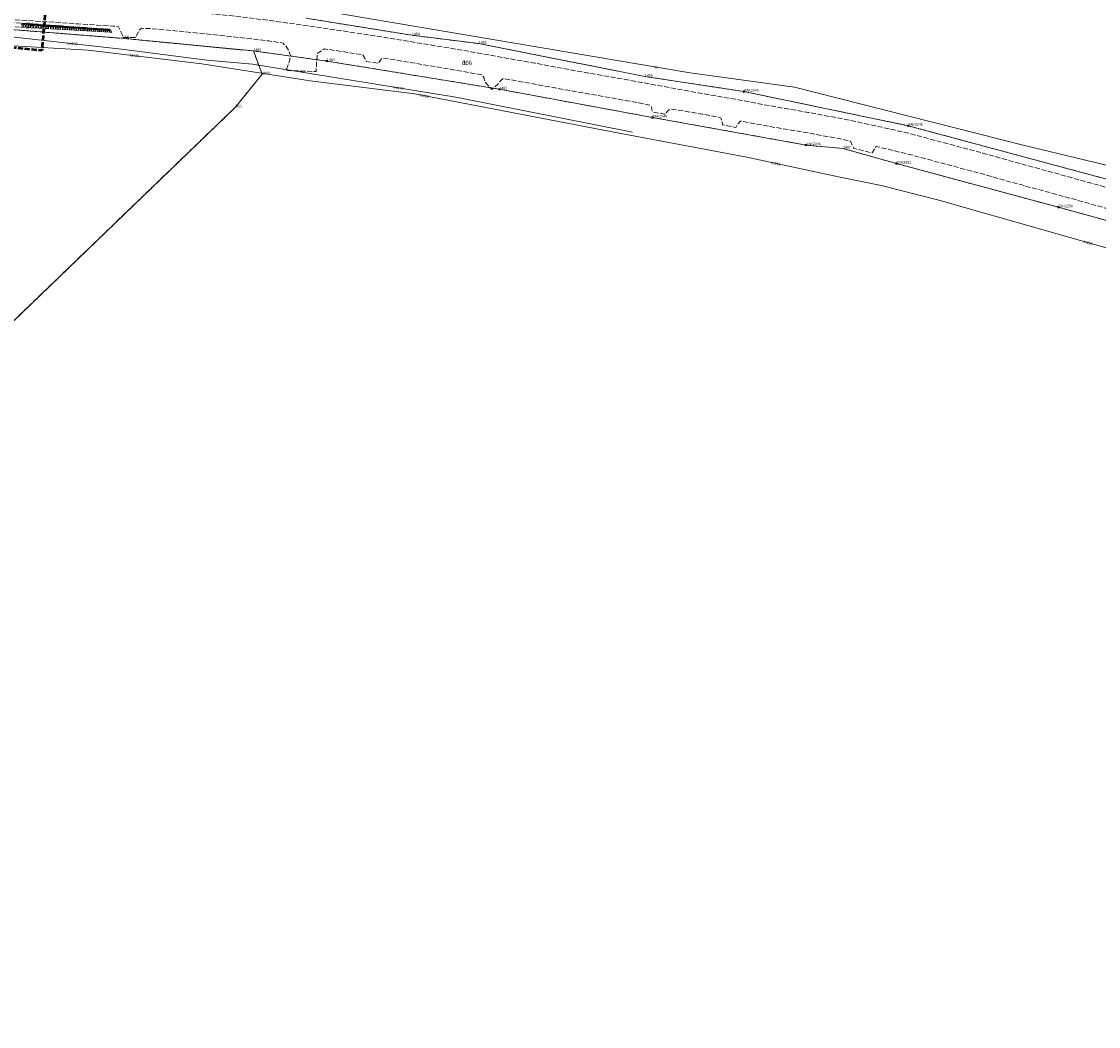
# Model space of a CAD drawing. Header units: metres. Extents: x 6551181 to 6555585, y 5935140 to 5937297.
# Tile 88 of 97: x 6551810 to 6552128, y 5935639 to 5935936. Entities that reach past the tile are written whole.
import ezdxf
from ezdxf.enums import TextEntityAlignment as Align

# ---------------------------------------------------------------- set-up
doc = ezdxf.new("R2010")
doc.units = ezdxf.units.M
for name, pattern in [('1.5_0.5', [2, 1.5, -0.5]), ('218-500', [1, 0.5, -0.5]), ('219-500', [0]), ('mz1.25_0.5', [1.75, 1.25, -0.5])]:
    doc.linetypes.add(name, pattern=pattern)
for name, color, linetype in [('000 Inne (niezydentyfikowane)', 7, 'Continuous'), ('202-Punkt graniczny stabilizowany trwale', 7, 'Continuous'), ('202-Punkt graniczny stabilizowany trwale-Atr103', 7, 'Continuous'), ('202-Punkt graniczny stabilizowany trwale-Atr104', 7, 'Continuous'), ('203-Punkt załamania granicy działki nie stabilizowany', 7, 'Continuous'), ('203-Punkt załamania granicy działki nie stabilizowany-Atr104', 7, 'Continuous'), ('210-Oznaczenie użytku', 7, 'Continuous'), ('211-Nr działki', 7, 'Continuous'), ('217-Granica konturu klasyfikcyjnego', 7, 'Continuous'), ('218-Granica użytku', 7, 'Continuous'), ('219-Linia granicy', 7, 'Continuous'), ('jezdnia (powierzchnia)', 7, 'Continuous'), ('Obszar opracowania', 7, 'Continuous'), ('przewód kanalizacyjny (linia)', 7, 'Continuous'), ('przewód kanalizacyjny (linia)-Atr1', 7, 'Continuous'), ('przewód telekomunikacyjny (linia)', 7, 'Continuous'), ('przewód telekomunikacyjny (linia)-Atr1', 7, 'Continuous'), ('przewód wodociągowy (linia)', 7, 'Continuous'), ('przewód wodociągowy (linia)-Atr1', 7, 'Continuous'), ('punkt wysokościowy naturalny', 7, 'Continuous'), ('punkt wysokościowy naturalny-Atr2', 7, 'Continuous'), ('skarpa nieumocniona (powierzchnia)', 7, 'Continuous')]:
    doc.layers.add(name, color=color, linetype=linetype)
doc.styles.get("Standard").update_dxf_attribs({"font": 'arial.ttf'})

# ---------------------------------------------------------------- blocks, each defined once
blk = doc.blocks.new('203')
at = {"linetype": 'Continuous', "lineweight": 0}
h = blk.add_hatch(color=0, dxfattribs=at)
edge = h.paths.add_edge_path()
edge.add_arc((0, 0), 0.045, 0, 360)
blk = doc.blocks.new('202')
at = {"color": 0, "linetype": 'Continuous', "lineweight": -2}
blk.add_circle((0, 0), 2.5, dxfattribs=at)
blk = doc.blocks.new('PW01')
at = {"linetype": 'Continuous', "lineweight": 13}
h = blk.add_hatch(color=0, dxfattribs=at)
edge = h.paths.add_edge_path()
edge.add_arc((0, 0), 0.045, 0, 360)

msp = doc.modelspace()

# ---------------------------------------------------------------- linework, layer by layer
at = {"layer": '000 Inne (niezydentyfikowane)', "color": 7, "linetype": 'Continuous', "lineweight": 25, "flags": 128}
for points in [[(6551810.47, 5935935.18), (6551810.43, 5935934.59)], [(6551810.86, 5935935.16), (6551810.79, 5935933.98)], [(6551811.26, 5935935.13), (6551811.22, 5935934.55)], [(6551811.64, 5935935.11), (6551811.56, 5935933.96)], [(6551812.03, 5935935.08), (6551811.99, 5935934.51)], [(6551812.41, 5935935.06), (6551812.33, 5935933.91)], [(6551812.79, 5935935.03), (6551812.75, 5935934.46)], [(6551813.17, 5935935), (6551813.09, 5935933.87)], [(6551813.55, 5935934.98), (6551813.51, 5935934.41)], [(6551813.93, 5935934.95), (6551813.85, 5935933.82)], [(6551814.3, 5935934.92), (6551814.26, 5935934.36)], [(6551814.68, 5935934.9), (6551814.6, 5935933.78)], [(6551815.05, 5935934.87), (6551815.01, 5935934.31)], [(6551815.42, 5935934.84), (6551815.34, 5935933.74)], [(6551815.79, 5935934.82), (6551815.75, 5935934.27)], [(6551816.16, 5935934.79), (6551816.08, 5935933.69)], [(6551816.52, 5935934.77), (6551816.49, 5935934.22)], [(6551816.89, 5935934.74), (6551816.81, 5935933.65)], [(6551817.25, 5935934.71), (6551817.22, 5935934.17)], [(6551817.62, 5935934.69), (6551817.54, 5935933.61)], [(6551817.98, 5935934.66), (6551817.94, 5935934.12)], [(6551818.34, 5935934.64), (6551818.26, 5935933.56)], [(6551818.7, 5935934.61), (6551818.66, 5935934.08)], [(6551819.05, 5935934.59), (6551818.98, 5935933.52)], [(6551819.41, 5935934.56), (6551819.37, 5935934.03)], [(6551819.76, 5935934.54), (6551819.69, 5935933.48)], [(6551820.12, 5935934.51), (6551820.08, 5935933.99)], [(6551820.47, 5935934.49), (6551820.39, 5935933.44)], [(6551820.82, 5935934.46), (6551820.78, 5935933.94)], [(6551821.17, 5935934.44), (6551821.09, 5935933.4)], [(6551821.51, 5935934.41), (6551821.48, 5935933.9)], [(6551821.86, 5935934.39), (6551821.79, 5935933.36)], [(6551822.21, 5935934.37), (6551822.17, 5935933.85)], [(6551822.55, 5935934.34), (6551822.48, 5935933.32)], [(6551822.89, 5935934.32), (6551822.86, 5935933.81)], [(6551823.23, 5935934.29), (6551823.16, 5935933.28)], [(6551823.57, 5935934.27), (6551823.54, 5935933.76)], [(6551823.91, 5935934.24), (6551823.84, 5935933.24)], [(6551824.25, 5935934.22), (6551824.21, 5935933.72)], [(6551824.58, 5935934.2), (6551824.51, 5935933.2)], [(6551824.92, 5935934.17), (6551824.88, 5935933.67)], [(6551825.25, 5935934.15), (6551825.18, 5935933.16)], [(6551825.58, 5935934.13), (6551825.55, 5935933.63)], [(6551825.91, 5935934.1), (6551825.84, 5935933.12)], [(6551826.24, 5935934.08), (6551826.21, 5935933.59)], [(6551826.57, 5935934.06), (6551826.5, 5935933.08)], [(6551826.9, 5935934.03), (6551826.86, 5935933.55)], [(6551827.22, 5935934.01), (6551827.15, 5935933.04)], [(6551827.55, 5935933.99), (6551827.51, 5935933.5)], [(6551827.87, 5935933.97), (6551827.8, 5935933)], [(6551828.19, 5935933.94), (6551828.16, 5935933.46)], [(6551828.51, 5935933.92), (6551828.45, 5935932.96)], [(6551828.83, 5935933.9), (6551828.8, 5935933.42)], [(6551829.15, 5935933.88), (6551829.08, 5935932.93)], [(6551829.47, 5935933.85), (6551829.43, 5935933.38)], [(6551829.78, 5935933.83), (6551829.72, 5935932.89)], [(6551830.1, 5935933.81), (6551830.06, 5935933.34)], [(6551830.41, 5935933.79), (6551830.34, 5935932.85)], [(6551830.72, 5935933.76), (6551830.69, 5935933.3)], [(6551831.03, 5935933.74), (6551830.97, 5935932.81)], [(6551831.34, 5935933.72), (6551831.31, 5935933.26)], [(6551831.65, 5935933.7), (6551831.59, 5935932.78)], [(6551831.96, 5935933.68), (6551831.93, 5935933.22)], [(6551832.26, 5935933.66), (6551832.2, 5935932.74)], [(6551832.57, 5935933.63), (6551832.54, 5935933.18)], [(6551832.87, 5935933.61), (6551832.81, 5935932.71)], [(6551833.18, 5935933.59), (6551833.14, 5935933.14)], [(6551833.48, 5935933.57), (6551833.41, 5935932.67)], [(6551833.78, 5935933.55), (6551833.75, 5935933.1)], [(6551834.08, 5935933.53), (6551834.01, 5935932.64)], [(6551834.37, 5935933.51), (6551834.34, 5935933.06)], [(6551834.67, 5935933.49), (6551834.61, 5935932.6)], [(6551834.97, 5935933.47), (6551834.94, 5935933.02)], [(6551835.26, 5935933.44), (6551835.2, 5935932.57)], [(6551835.55, 5935933.42), (6551835.52, 5935932.99)], [(6551835.85, 5935933.4), (6551835.79, 5935932.53)], [(6551836.14, 5935933.38), (6551836.11, 5935932.95)], [(6551836.43, 5935933.36), (6551836.37, 5935932.5)]]:
    msp.add_lwpolyline(points, dxfattribs=at)
at = {"layer": '217-Granica konturu klasyfikcyjnego', "color": 3, "linetype": '1.5_0.5', "lineweight": 18, "flags": 128}
for points in [[(6551839.95, 5935930.71), (6551792.01, 5935934.51)], [(6551878.79, 5935926.97), (6551839.95, 5935930.71)], [(6551881.34, 5935920.09), (6551878.79, 5935926.97)], [(6551873.38, 5935910.35), (6551881.34, 5935920.09)], [(6551592.16, 5935639.41), (6551873.38, 5935910.35)]]:
    msp.add_lwpolyline(points, dxfattribs=at)
at = {"layer": '218-Granica użytku', "color": 3, "linetype": '218-500', "lineweight": 18, "flags": 128}
for points in [[(6551925.49, 5935931.61), (6551894.35, 5935936.61)], [(6551792.01, 5935934.51), (6551839.95, 5935930.71)], [(6551839.95, 5935930.71), (6551878.79, 5935926.97)], [(6551945.25, 5935929.13), (6551925.49, 5935931.61)], [(6551994.22, 5935919.45), (6551945.25, 5935929.13)], [(6551878.79, 5935926.97), (6551900.44, 5935924.01)], [(6551881.34, 5935920.09), (6551878.79, 5935926.97)], [(6551900.44, 5935924.01), (6551925.29, 5935919.95)], [(6551873.38, 5935910.35), (6551881.34, 5935920.09)], [(6551925.29, 5935919.95), (6551951.34, 5935915.68)], [(6552023.42, 5935915.01), (6551994.22, 5935919.45)], [(6551951.34, 5935915.68), (6551959.9, 5935914.1)], [(6551959.9, 5935914.1), (6551996.42, 5935907.38)], [(6552071.81, 5935904.95), (6552023.42, 5935915.01)], [(6551592.16, 5935639.41), (6551873.38, 5935910.35)], [(6551996.42, 5935907.38), (6552023.41, 5935902.53)], [(6552207.19, 5935868.51), (6552071.81, 5935904.95)], [(6552023.41, 5935902.53), (6552041.73, 5935899.24)], [(6552041.73, 5935899.24), (6552052.64, 5935898.21)], [(6552052.64, 5935898.21), (6552068.4, 5935893.78)], [(6552068.4, 5935893.78), (6552116.14, 5935880.9)], [(6552116.14, 5935880.9), (6552269.02, 5935838.68)]]:
    msp.add_lwpolyline(points, dxfattribs=at)
at = {"layer": '219-Linia granicy', "color": 7, "linetype": '219-500', "lineweight": 18, "flags": 128}
for points in [[(6551894.35, 5935936.61), (6551925.49, 5935931.61)], [(6551839.95, 5935930.71), (6551792.01, 5935934.51)], [(6551878.79, 5935926.97), (6551839.95, 5935930.71)], [(6551925.49, 5935931.61), (6551945.25, 5935929.13)], [(6551945.25, 5935929.13), (6551994.22, 5935919.45)], [(6551878.79, 5935926.97), (6551881.34, 5935920.09)], [(6551900.44, 5935924.01), (6551878.79, 5935926.97)], [(6551951.34, 5935915.68), (6551900.44, 5935924.01)], [(6551881.34, 5935920.09), (6551873.38, 5935910.35)], [(6551994.22, 5935919.45), (6552023.42, 5935915.01)], [(6551996.42, 5935907.38), (6551951.34, 5935915.68)], [(6552071.81, 5935904.95), (6552023.42, 5935915.01)], [(6551873.38, 5935910.35), (6551592.16, 5935639.41)], [(6552041.73, 5935899.24), (6551996.42, 5935907.38)], [(6552071.81, 5935904.95), (6552207.19, 5935868.51)], [(6552052.64, 5935898.21), (6552041.73, 5935899.24)], [(6552052.64, 5935898.21), (6552068.4, 5935893.78)], [(6552116.14, 5935880.9), (6552068.4, 5935893.78)], [(6552269.02, 5935838.68), (6552116.14, 5935880.9)]]:
    msp.add_lwpolyline(points, dxfattribs=at)
at = {"layer": 'jezdnia (powierzchnia)', "color": 7, "linetype": '1.5_0.5', "lineweight": 18, "flags": 128}
msp.add_lwpolyline([(6551328.96, 5936334.85), (6551328.85, 5936339.4), (6551328.73, 5936357.03), (6551328.59, 5936376.23), (6551328.4, 5936397.13), (6551328.02, 5936414.29), (6551322.56, 5936409.84), (6551322.26, 5936398.68), (6551322.27, 5936387.64), (6551322.38, 5936376.93), (6551322.42, 5936367), (6551322.25, 5936346.98), (6551322.6, 5936337.31), (6551322.85, 5936327.45), (6551322.83, 5936325.77), (6551322.74, 5936320.86), (6551322.68, 5936317.17), (6551322.78, 5936307.21), (6551322.67, 5936297.56), (6551322.68, 5936287.57), (6551322.74, 5936279.01), (6551322.14, 5936267.97), (6551321.65, 5936262.65), (6551321.72, 5936261), (6551321.78, 5936259.98), (6551322.11, 5936257.72), (6551322.27, 5936255.96), (6551322.39, 5936254.52), (6551322.15, 5936252.96), (6551321.69, 5936250.98), (6551320.76, 5936248.16), (6551319.46, 5936245.23), (6551318.96, 5936243.62), (6551318.38, 5936241.01), (6551316.02, 5936222.64), (6551315.83, 5936219.84), (6551316.38, 5936210.81), (6551316.01, 5936207.91), (6551315.14, 5936200.41), (6551314.97, 5936199.68), (6551313.67, 5936198.52), (6551311.34, 5936197.7), (6551307.54, 5936198.81), (6551305.83, 5936196.21), (6551312.51, 5936190.73), (6551313.39, 5936189.35), (6551312.99, 5936186.91), (6551312.92, 5936183.49), (6551313.3, 5936180.11), (6551314.08, 5936177.55), (6551314.7, 5936175.79), (6551314.44, 5936174.65), (6551312.67, 5936172.43), (6551311.85, 5936172.5), (6551311.19, 5936171.27), (6551311.05, 5936169.19), (6551311.25, 5936168.73), (6551309.45, 5936165.18), (6551312.18, 5936163.98), (6551313.59, 5936166.07), (6551317.23, 5936168.57), (6551319.56, 5936168.77), (6551324.09, 5936164.11), (6551325.69, 5936162.67), (6551325.47, 5936161.1), (6551327.95, 5936158.95), (6551329.62, 5936159.04), (6551332.98, 5936156.08), (6551340.48, 5936149.19), (6551347.83, 5936142.43), (6551354.99, 5936135.82), (6551361.1, 5936130.02), (6551368.01, 5936123.21), (6551374.45, 5936116.65), (6551380.77, 5936110.1), (6551380.75, 5936107.84), (6551380.43, 5936106.99), (6551383.32, 5936104.18), (6551384.35, 5936104.44), (6551386.16, 5936104.24), (6551387.51, 5936103), (6551394.02, 5936096.15), (6551400.74, 5936089.06), (6551407.43, 5936082.07), (6551414.96, 5936073.7), (6551417.26, 5936071.24), (6551417.54, 5936068.85), (6551417.08, 5936067.39), (6551416.53, 5936066.51), (6551418.44, 5936064.69), (6551420.06, 5936065.32), (6551421.11, 5936065.47), (6551423.09, 5936065.27), (6551427.21, 5936061.47), (6551434.23, 5936055.28), (6551441.76, 5936048.87), (6551449.56, 5936042.36), (6551457.43, 5936035.97), (6551465.65, 5936029.87), (6551474.74, 5936023.08), (6551483.63, 5936016.83), (6551492.82, 5936010.56), (6551496.69, 5936007.92), (6551496.38, 5936006.4), (6551500.73, 5936003.64), (6551502.28, 5936004.36), (6551510, 5935999.26), (6551519.09, 5935993.33), (6551527.43, 5935987.94), (6551535.54, 5935982.98), (6551543.65, 5935977.72), (6551552.14, 5935972.93), (6551561.61, 5935968.23), (6551570.6, 5935964.82), (6551581.27, 5935961.57), (6551591.01, 5935959.14), (6551597.53, 5935957.63), (6551598.04, 5935956.71), (6551598.34, 5935954.89), (6551601.02, 5935954.23), (6551603.27, 5935956.5), (6551604.19, 5935956.44), (6551614.44, 5935954.25), (6551624.03, 5935952.41), (6551633.65, 5935950.68), (6551643.66, 5935949.13), (6551649.85, 5935948.21), (6551660.16, 5935947.16), (6551670.33, 5935946.28), (6551680.51, 5935945.58), (6551690.73, 5935944.67), (6551701.45, 5935943.82), (6551706.39, 5935943.35), (6551707.39, 5935941.45), (6551711.28, 5935940.88), (6551713.28, 5935942.8), (6551715.25, 5935942.66), (6551721.35, 5935942.22), (6551752.78, 5935940.08), (6551762.58, 5935939.42), (6551772.73, 5935938.68), (6551783.19, 5935937.92), (6551793.12, 5935937.25), (6551803.61, 5935936.53), (6551816.47, 5935935.66), (6551827.08, 5935934.95), (6551837.44, 5935934.3), (6551838.95, 5935934.11), (6551840.54, 5935930.96), (6551844.05, 5935930.93), (6551845.21, 5935933.24), (6551845.88, 5935933.65), (6551848.35, 5935933.59), (6551864.54, 5935932.06), (6551872.1, 5935931.21), (6551883.27, 5935929.95), (6551887.52, 5935929.3), (6551888.3, 5935928.47), (6551889.27, 5935927), (6551889.8, 5935925.29), (6551888.46, 5935921.18), (6551893.61, 5935921.03), (6551897.26, 5935920.92), (6551897.56, 5935926.27), (6551899.74, 5935927.57), (6551904.71, 5935926.85), (6551911.07, 5935925.83), (6551911.71, 5935924.67), (6551912.04, 5935923.9), (6551915.56, 5935923.37), (6551916.14, 5935924.18), (6551916.85, 5935924.92), (6551923.67, 5935923.8), (6551933.47, 5935922.17), (6551946.23, 5935919.92), (6551946.86, 5935918.95), (6551946.97, 5935917.94), (6551949.03, 5935915.66), (6551950.87, 5935917.18), (6551951.58, 5935918.19), (6551952.42, 5935918.86), (6551960.7, 5935917.37), (6551971.47, 5935915.4), (6551981.95, 5935913.57), (6551992.49, 5935911.65), (6551995.74, 5935911.01), (6551996.16, 5935910.41), (6551996.41, 5935909.03), (6552000.08, 5935908.33), (6552001.09, 5935909.46), (6552001.34, 5935909.66), (6552001.89, 5935909.89), (6552011.06, 5935908.38), (6552016.54, 5935907.3), (6552016.98, 5935906.37), (6552017.08, 5935905.24), (6552021, 5935904.44), (6552021.75, 5935905.56), (6552022.37, 5935906.31), (6552031.19, 5935904.66), (6552041.47, 5935902.98), (6552051.85, 5935901.04), (6552054.87, 5935900.36), (6552055.79, 5935898.24), (6552061.21, 5935896.92), (6552062.37, 5935898.83), (6552071.26, 5935896.73), (6552082.21, 5935893.77), (6552092.4, 5935891.09), (6552102.69, 5935888.17), (6552113.23, 5935885.31), (6552123.85, 5935882.37), (6552135.02, 5935879.28), (6552145.58, 5935876.34), (6552156.23, 5935873.42), (6552166.76, 5935870.42), (6552177.31, 5935867.56), (6552187.87, 5935864.65), (6552198.25, 5935861.79), (6552209.38, 5935858.53), (6552220.11, 5935855.69), (6552230.86, 5935852.63), (6552241.36, 5935849.67), (6552251.73, 5935846.66), (6552262.36, 5935843.89), (6552273.37, 5935841.27), (6552283.55, 5935838.85), (6552294.39, 5935836.69), (6552304.73, 5935835.22), (6552315.64, 5935833.74), (6552325.3, 5935832.55), (6552341.64, 5935830.38), (6552342.44, 5935829.69), (6552342.92, 5935828.2), (6552347.56, 5935827.77), (6552348.74, 5935829.5), (6552357.01, 5935828.52), (6552367.7, 5935827.13), (6552378.13, 5935825.75), (6552388.65, 5935824.39), (6552399.32, 5935823.07), (6552410.02, 5935821.67), (6552421.24, 5935820.34), (6552432.45, 5935818.68), (6552443.48, 5935817.42), (6552453.95, 5935816.03), (6552464.58, 5935814.75), (6552475.04, 5935813.29), (6552485.68, 5935811.95), (6552496.02, 5935810.59), (6552506.48, 5935809.35), (6552517.51, 5935807.84), (6552527.97, 5935806.56), (6552538.97, 5935805.09), (6552549.67, 5935803.82), (6552560.33, 5935802.42), (6552563.29, 5935802), (6552563.74, 5935801.13), (6552564.02, 5935800.22), (6552567.24, 5935799.81), (6552567.73, 5935800.53), (6552568.53, 5935801.4), (6552572.89, 5935801.02), (6552583.15, 5935799.96), (6552593.78, 5935798.88), (6552604.38, 5935797.88), (6552604.85, 5935803.41), (6552594.33, 5935804.61), (6552583.62, 5935805.8), (6552573.64, 5935806.91), (6552560.78, 5935808.39), (6552550.39, 5935809.67), (6552539.28, 5935811.02), (6552528.7, 5935812.3), (6552517.88, 5935813.68), (6552507.21, 5935815.18), (6552496.69, 5935816.5), (6552486.46, 5935817.81), (6552475.57, 5935819.24), (6552465.35, 5935820.56), (6552454.34, 5935821.99), (6552444.06, 5935823.33), (6552432.93, 5935824.71), (6552421.95, 5935826.21), (6552410.72, 5935827.55), (6552399.95, 5935828.95), (6552389.17, 5935830.26), (6552378.67, 5935831.73), (6552368.16, 5935833.12), (6552357.84, 5935834.4), (6552341.74, 5935836.31), (6552336.11, 5935837.13), (6552334.8, 5935838.98), (6552330.67, 5935843.7), (6552318.52, 5935843.8), (6552316.94, 5935839.51), (6552316.2, 5935839.6), (6552305.46, 5935841.19), (6552295.05, 5935842.73), (6552284.97, 5935844.88), (6552274.4, 5935847.14), (6552263.73, 5935849.7), (6552253.14, 5935852.53), (6552242.97, 5935855.52), (6552232.46, 5935858.37), (6552221.65, 5935861.46), (6552210.76, 5935864.4), (6552199.91, 5935867.46), (6552189.25, 5935870.45), (6552178.83, 5935873.3), (6552168.21, 5935876.2), (6552157.7, 5935879.19), (6552146.88, 5935882.12), (6552136.56, 5935885.03), (6552125.26, 5935888.16), (6552114.69, 5935891.09), (6552104.07, 5935894), (6552093.85, 5935896.89), (6552083.28, 5935899.67), (6552072.56, 5935902.58), (6552063.5, 5935904.64), (6552052.58, 5935906.96), (6552042.37, 5935908.85), (6552032.31, 5935910.58), (6552022.24, 5935912.51), (6552011.71, 5935914.3), (6552002.97, 5935915.91), (6551993.33, 5935917.67), (6551982.85, 5935919.56), (6551972.16, 5935921.42), (6551961.7, 5935923.41), (6551953.29, 5935924.88), (6551942.99, 5935926.75), (6551934.58, 5935928.16), (6551924.41, 5935929.85), (6551914.55, 5935931.45), (6551905.1, 5935932.89), (6551895.51, 5935934.28), (6551883.79, 5935935.93), (6551872.57, 5935937.31), (6551861.48, 5935938.41), (6551857.21, 5935938.77), (6551855.83, 5935941.56), (6551851.73, 5935941.94), (6551850.16, 5935939.44), (6551849.12, 5935939.43), (6551837.69, 5935940.23), (6551827.26, 5935940.93), (6551816.56, 5935941.65), (6551812.11, 5935941.89), (6551811.08, 5935942.83), (6551810.63, 5935944.01), (6551806.62, 5935944.32), (6551805.99, 5935943.23), (6551804.96, 5935942.43), (6551799.31, 5935943), (6551795.45, 5935943.07), (6551783.27, 5935943.93), (6551772.84, 5935944.64), (6551762.97, 5935945.37), (6551756.57, 5935946.71), (6551756.45, 5935947.99), (6551753.18, 5935948.46), (6551752.63, 5935947.03), (6551751.78, 5935946.29), (6551742.41, 5935946.78), (6551732.33, 5935947.44), (6551722.23, 5935948.29), (6551712.3, 5935948.93), (6551701.77, 5935949.75), (6551691.2, 5935950.61), (6551680.87, 5935951.49), (6551670.8, 5935952.18), (6551660.52, 5935953.19), (6551650.73, 5935954.13), (6551644.52, 5935955.05), (6551634.47, 5935956.54), (6551625.17, 5935958.24), (6551619.83, 5935959.35), (6551619.26, 5935960.49), (6551619.22, 5935962.61), (6551616.6, 5935963.05), (6551615.17, 5935961.02), (6551614.13, 5935960.5), (6551605.28, 5935962.2), (6551598.18, 5935963.63), (6551597.76, 5935964.59), (6551597.78, 5935967.09), (6551594.81, 5935968.01), (6551593.76, 5935965.74), (6551592.79, 5935964.93), (6551592.31, 5935964.89), (6551582.34, 5935967.37), (6551580.88, 5935967.83), (6551580.18, 5935968.71), (6551580.27, 5935970.63), (6551577.49, 5935971.77), (6551576.35, 5935970.29), (6551575.07, 5935969.6), (6551572.38, 5935970.41), (6551563.7, 5935973.87), (6551554.87, 5935978.16), (6551546.49, 5935983.02), (6551538.48, 5935988.13), (6551530.39, 5935993.18), (6551522.02, 5935998.55), (6551512.6, 5936004.66), (6551512.61, 5936005.55), (6551512.85, 5936007.35), (6551509.68, 5936009.41), (6551508.18, 5936008.59), (6551507, 5936008.48), (6551503.89, 5936010.34), (6551495.82, 5936015.64), (6551486.91, 5936021.79), (6551477.95, 5936028.1), (6551468.99, 5936034.63), (6551460.81, 5936040.8), (6551453.03, 5936047.14), (6551445.31, 5936053.57), (6551437.77, 5936059.97), (6551432.57, 5936064.65), (6551432.07, 5936066.32), (6551432.09, 5936068.02), (6551434.37, 5936071.22), (6551434.62, 5936071.59), (6551431.83, 5936073.34), (6551429.29, 5936070.94), (6551427.75, 5936070.76), (6551425.93, 5936071.17), (6551425.46, 5936071.49), (6551419.42, 5936077.79), (6551411.69, 5936086.16), (6551404.87, 5936093.24), (6551398.24, 5936100.37), (6551391.7, 5936107.27), (6551389.12, 5936111.46), (6551389.9, 5936112.46), (6551387.37, 5936115.19), (6551385.78, 5936114.88), (6551384.49, 5936114.89), (6551378.57, 5936120.76), (6551371.92, 5936127.68), (6551366.59, 5936132.83), (6551366.87, 5936133.78), (6551367.08, 5936134.17), (6551367.64, 5936134.92), (6551365, 5936137.57), (6551363.64, 5936136.69), (6551362.7, 5936136.71), (6551359.88, 5936139.65), (6551338.07, 5936159.81), (6551329.19, 5936168.03), (6551324.89, 5936173.07), (6551320.86, 5936179.47), (6551319.58, 5936183.33), (6551319.65, 5936188.36), (6551322.11, 5936204.81), (6551327.17, 5936242.31), (6551330.39, 5936265.19), (6551329.96, 5936267.22), (6551329.39, 5936272.76), (6551329.1, 5936274.41), (6551328.86, 5936276.23), (6551328.83, 5936278.38), (6551328.89, 5936294.47)], close=True, dxfattribs=at)
at = {"layer": 'Obszar opracowania', "color": 6, "linetype": '1.5_0.5', "lineweight": 50, "flags": 128}
msp.add_lwpolyline([(6551818.32, 5935949.48), (6551816.4, 5935927.1), (6551691.07, 5935939.45), (6551655.04, 5935943.08), (6551594.88, 5935952.7), (6551558.27, 5935964.37), (6551521.83, 5935986.07), (6551479.91, 5936013.47), (6551430.28, 5936048.68), (6551403.2, 5936073.55), (6551351.97, 5936127.26), (6551339.98, 5936140.06), (6551355.92, 5936154.02), (6551383.22, 5936127.23), (6551398.41, 5936112.34), (6551441.88, 5936067.29), (6551466.09, 5936048.26), (6551498.73, 5936021.85), (6551519.95, 5936008.26), (6551556.28, 5935985.89), (6551583.14, 5935974.91), (6551603.83, 5935970.55), (6551675.12, 5935961.01)], close=True, dxfattribs=at)
at = {"layer": 'przewód kanalizacyjny (linia)', "color": 34, "linetype": 'Continuous', "lineweight": 18, "flags": 128}
msp.add_lwpolyline([(6552144.42, 5935864.87), (6552080.88, 5935882.98), (6552063.91, 5935887.32), (6552051.31, 5935889.86), (6552023.81, 5935895.72), (6551986.59, 5935902.79), (6551926.34, 5935914.3), (6551895.54, 5935918.17), (6551894.24, 5935918.33), (6551863.56, 5935923.23), (6551830.09, 5935927.21), (6551797.73, 5935929.11)], dxfattribs=at)
at = {"layer": 'przewód telekomunikacyjny (linia)', "color": 30, "linetype": 'Continuous', "lineweight": 18, "flags": 128}
msp.add_lwpolyline([(6552142.85, 5935890.28), (6552105.38, 5935899.31), (6552038.3, 5935916.34), (6552007.51, 5935920.51), (6551891.15, 5935940.21), (6551875.57, 5935943.4), (6551862.24, 5935944.72), (6551848.29, 5935943.55), (6551835.66, 5935944.35), (6551814.06, 5935946.02), (6551811.25, 5935947.33), (6551803.58, 5935945.87)], dxfattribs=at)
at = {"layer": 'przewód wodociągowy (linia)', "color": 5, "linetype": 'Continuous', "lineweight": 18, "flags": 128}
msp.add_lwpolyline([(6551990.52, 5935903.01), (6551938.48, 5935913.31), (6551878.53, 5935923.12), (6551865, 5935924.26), (6551839.87, 5935927.47), (6551803.83, 5935931.56), (6551792.74, 5935931.13), (6551792.48, 5935931.27)], dxfattribs=at)
at = {"layer": 'skarpa nieumocniona (powierzchnia)', "color": 7, "linetype": 'mz1.25_0.5', "lineweight": 18, "flags": 128}
msp.add_lwpolyline([(6551761.72, 5935936.61), (6551761.96, 5935938.57), (6551792.04, 5935936.29), (6551811.64, 5935935.11), (6551836.46, 5935933.36), (6551836.99, 5935932.46), (6551811.54, 5935933.96), (6551791.53, 5935934.62)], close=True, dxfattribs=at)
msp.add_lwpolyline([(6551761.72, 5935936.61), (6551761.96, 5935938.57), (6551792.04, 5935936.29), (6551811.64, 5935935.11), (6551836.46, 5935933.36), (6551836.99, 5935932.46), (6551811.54, 5935933.96), (6551791.53, 5935934.62)], close=True, dxfattribs=at)

# ---------------------------------------------------------------- block references
at = {"layer": '202-Punkt graniczny stabilizowany trwale', "color": 7, "linetype": 'Continuous', "lineweight": 18, "xscale": 0.1, "yscale": 0.1}
for p in [(6551900.44, 5935924.01), (6551951.34, 5935915.68), (6552023.42, 5935915.01), (6551996.42, 5935907.38), (6552071.81, 5935904.95), (6552041.73, 5935899.24), (6552068.4, 5935893.78), (6552116.14, 5935880.9)]:
    msp.add_blockref('202', p, dxfattribs=at)
at = {"layer": '203-Punkt załamania granicy działki nie stabilizowany', "color": 7, "linetype": 'Continuous', "lineweight": 18}
for p in [(6551839.95, 5935930.71), (6551925.49, 5935931.61), (6551945.25, 5935929.13), (6551878.79, 5935926.97), (6551881.34, 5935920.09), (6551994.22, 5935919.45), (6551873.38, 5935910.35), (6552052.64, 5935898.21)]:
    msp.add_blockref('203', p, dxfattribs=at)
at = {"layer": 'punkt wysokościowy naturalny', "color": 7, "linetype": 'Continuous', "lineweight": 13}
for p in [(6551811.64, 5935935.11), (6551811.54, 5935933.96)]:
    msp.add_blockref('PW01', p, dxfattribs=at)

# ---------------------------------------------------------------- texts
at = {"layer": '202-Punkt graniczny stabilizowany trwale-Atr103', "color": 7, "width": 0.9}
for s, p in [('ZAK2246', (6552023.42, 5935915.01)), ('ZAK2346', (6551996.42, 5935907.38)), ('ZAK2245', (6552071.81, 5935904.95)), ('ZAK2345', (6552041.73, 5935899.24)), ('ZAK2251', (6552068.4, 5935893.78)), ('ZAK2250', (6552116.14, 5935880.9))]:
    msp.add_text(s, height=0.75, dxfattribs=at).set_placement(p)
at = {"layer": '202-Punkt graniczny stabilizowany trwale-Atr104', "color": 7, "width": 0.9}
for s, p in [('1494', (6551900.44, 5935924.01)), ('1492', (6551951.34, 5935915.68))]:
    msp.add_text(s, height=0.75, dxfattribs=at).set_placement(p)
at = {"layer": '203-Punkt załamania granicy działki nie stabilizowany-Atr104', "color": 7, "width": 0.9}
for s, p in [('1454', (6551925.49, 5935931.61)), ('1496', (6551839.95, 5935930.71)), ('1455', (6551945.25, 5935929.13)), ('1495', (6551878.79, 5935926.97)), ('1800', (6551881.34, 5935920.09)), ('1456', (6551994.22, 5935919.45)), ('1801', (6551873.38, 5935910.35)), ('1487', (6552052.64, 5935898.21))]:
    msp.add_text(s, height=0.75, dxfattribs=at).set_placement(p)
at = {"layer": '210-Oznaczenie użytku', "color": 3, "linetype": 'Continuous', "lineweight": 18, "width": 0.79}
msp.add_text('dr', height=1.25, dxfattribs=at).set_placement((6551940.32, 5935922.86))
at = {"layer": '211-Nr działki', "color": 7, "linetype": 'Continuous', "lineweight": 18, "width": 0.79}
msp.add_text('306', height=1.25, dxfattribs=at).set_placement((6551940.32, 5935922.86))
at = {"layer": 'przewód kanalizacyjny (linia)-Atr1', "color": 34, "width": 0.9}
for rotation, p in [(354.005, (6551842.3, 5935925.76)), (349.982, (6551927.79, 5935914.02)), (348.762, (6552031.39, 5935894.1)), (344.882, (6552123.55, 5935870.82))]:
    msp.add_text('ks110', height=0.75, rotation=rotation, dxfattribs=at).set_placement(p, align=Align.MIDDLE_LEFT)
at = {"layer": 'przewód telekomunikacyjny (linia)-Atr1', "color": 30, "width": 0.9}
msp.add_text('tA', height=0.75, rotation=350.391, dxfattribs=at).set_placement((6551997.05, 5935922.28), align=Align.MIDDLE_LEFT)
at = {"layer": 'przewód wodociągowy (linia)-Atr1', "color": 5, "width": 0.9}
for rotation, p in [(354.319, (6551823.85, 5935929.29)), (351.508, (6551920.07, 5935916.32))]:
    msp.add_text('wo160', height=0.75, rotation=rotation, dxfattribs=at).set_placement(p, align=Align.MIDDLE_LEFT)
at = {"layer": 'punkt wysokościowy naturalny-Atr2', "color": 7, "width": 0.9}
for s, rotation, p in [('20.4', -4.033, (6551811.77, 5935935.1)), ('20.0', -3.373, (6551811.68, 5935933.95))]:
    msp.add_text(s, height=0.75, rotation=rotation, dxfattribs=at).set_placement(p, align=Align.MIDDLE_LEFT)

doc.saveas('drawing.dxf')
